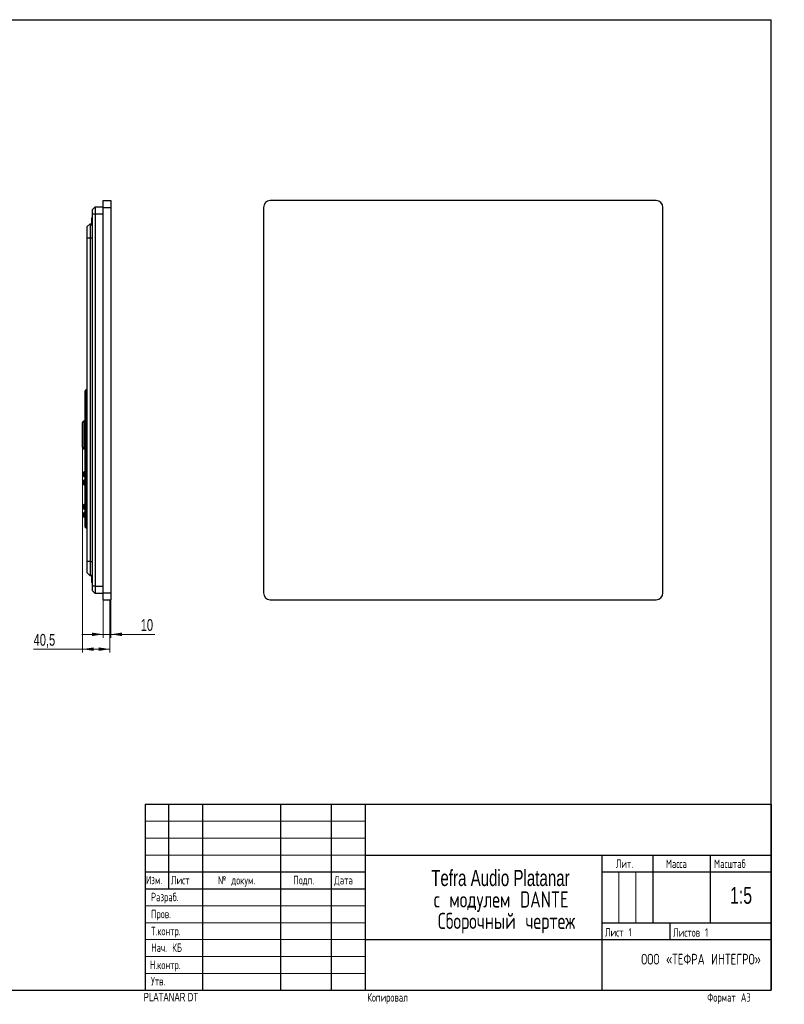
# Model space of a CAD drawing. Header units: millimetres. Extents: x 8 to 419, y 1 to 292.
# Tile 9 of 9: x 193 to 419, y 1 to 292. Entities that reach past the tile are written whole.
import ezdxf

# ---------------------------------------------------------------- set-up
doc = ezdxf.new("R2010")
doc.units = ezdxf.units.MM
doc.styles.add('SLDTEXTSTYLE0', font='TXT', dxfattribs={"width": 0.7, "bigfont": 'bigfont'})
doc.styles.add('SLDTEXTSTYLE1', font='TXT', dxfattribs={"width": 0.7})
doc.dimstyles.new('SLDDIMSTYLE0', dxfattribs={"dimtxt": 3.5, "dimasz": 3.302, "dimexe": 0, "dimexo": 0.0625, "dimgap": 0.875, "dimtad": 2, "dimlfac": 5, "dimrnd": 1e-09, "dimzin": 12, "dimdsep": 46, "dimtxsty": 'SLDTEXTSTYLE1', "dimsah": 1, "dimcen": 0.09, "dimadec": 0, "dimazin": 3, "dimtfac": 1, "dimtdec": 3, "dimtofl": 0, "dimtmove": 0, "dimatfit": 3, "dimfxl": 0, "dimfrac": 2, "dimtolj": 1, "dimtzin": 12, "dimarcsym": 0})
doc.dimstyles.new('SLDDIMSTYLE1', dxfattribs={"dimtxt": 3.5, "dimasz": 3.302, "dimexe": 0, "dimexo": 0.0625, "dimgap": 0.875, "dimtad": 2, "dimlfac": 5, "dimrnd": 1e-09, "dimzin": 12, "dimdsep": 46, "dimtxsty": 'SLDTEXTSTYLE1', "dimsah": 1, "dimcen": 0.09, "dimadec": 0, "dimazin": 3, "dimtfac": 1, "dimtdec": 3, "dimtmove": 0, "dimatfit": 0, "dimfxl": 0, "dimfrac": 2, "dimtolj": 1, "dimtzin": 12, "dimarcsym": 0})

# ---------------------------------------------------------------- blocks, each defined once
blk = doc.blocks.new('_D_4')
at = {"color": 7, "linetype": 'Continuous', "lineweight": 0}
for p, q in [((211.53, 165.56), (211.53, 104.88)), ((219.63, 120.51), (219.63, 104.88)), ((211.53, 105.88), (197.07, 105.88)), ((211.53, 105.88), (219.63, 105.88))]:
    blk.add_line(p, q, dxfattribs=at)
at = {"color": 7, "linetype": 'Continuous', "lineweight": 18}
for points in [[(211.53, 105.88), (214.83, 105.37), (214.83, 106.39)], [(219.63, 105.88), (216.33, 106.39), (216.33, 105.37)]]:
    blk.add_solid(points, dxfattribs=at)
at = {"color": 7, "linetype": 'Continuous', "lineweight": 18, "insert": (197.07, 110.39), "char_height": 3.5, "attachment_point": 1, "style": 'SLDTEXTSTYLE1'}
blk.add_mtext('40,5', dxfattribs=at)
blk = doc.blocks.new('_D_5')
at = {"color": 7, "linetype": 'Continuous', "lineweight": 0}
for p, q in [((217.63, 120.51), (217.63, 109.26)), ((219.85, 120.51), (219.85, 109.26)), ((217.63, 110.26), (211.28, 110.26)), ((217.63, 110.26), (219.85, 110.26)), ((219.85, 110.26), (232.91, 110.26))]:
    blk.add_line(p, q, dxfattribs=at)
at = {"color": 7, "linetype": 'Continuous', "lineweight": 18}
for points in [[(217.63, 110.26), (214.33, 110.77), (214.33, 109.75)], [(219.85, 110.26), (223.15, 109.75), (223.15, 110.77)]]:
    blk.add_solid(points, dxfattribs=at)
at = {"color": 7, "linetype": 'Continuous', "lineweight": 18, "insert": (228.71, 114.77), "char_height": 3.5, "attachment_point": 1, "style": 'SLDTEXTSTYLE1'}
blk.add_mtext('10', dxfattribs=at)

msp = doc.modelspace()

# ---------------------------------------------------------------- linework, layer by layer
at = {"color": 7, "linetype": 'Continuous', "lineweight": 25}
for p, q in [((20, 292), (415, 292)), ((415, 5), (415, 292)), ((215.2289, 236.7057), (214.4289, 235.9057)), ((214.4289, 234.5057), (214.4289, 235.9057)), ((215.2289, 236.7057), (215.2289, 234.5057)), ((215.2289, 236.7057), (217.6289, 236.7057)), ((217.6289, 238.5057), (219.8489, 238.5057)), ((217.6289, 236.5057), (217.6289, 238.5057)), ((217.6289, 236.5057), (219.8489, 236.5057)), ((217.6289, 122.5057), (217.6289, 236.5057)), ((219.8489, 238.5057), (219.8489, 236.5057)), ((219.8489, 236.5057), (219.8489, 122.5057)), ((264.9915, 236.5057), (264.9915, 122.5057)), ((380.9915, 238.5057), (266.9915, 238.5057)), ((382.9915, 122.5057), (382.9915, 236.5057)), ((214.4289, 233.5757), (214.3089, 233.4557)), ((214.3089, 231.237), (214.3089, 233.4557)), ((214.4289, 124.5057), (214.4289, 234.5057)), ((215.2289, 234.5057), (214.4289, 234.5057)), ((215.2289, 234.5057), (215.2289, 124.5057)), ((217.6289, 234.5057), (215.2289, 234.5057)), ((213.7289, 231.6057), (212.9289, 230.8057)), ((212.9289, 227.4057), (212.9289, 230.8057)), ((213.7289, 231.6057), (213.7289, 227.4057)), ((213.7289, 231.6057), (214.3089, 231.6057)), ((214.3089, 231.1557), (214.3089, 231.237)), ((214.3089, 231.1557), (214.4289, 231.0357)), ((212.9289, 131.8057), (212.9289, 227.4057)), ((213.7289, 227.4057), (212.9289, 227.4057)), ((213.7289, 227.4057), (213.7289, 131.8057)), ((214.4289, 227.4057), (213.7289, 227.4057)), ((212.2054, 181.5188), (212.2089, 181.5188)), ((212.2089, 181.0927), (212.2054, 181.0927)), ((212.2054, 180.7343), (212.2089, 180.7343)), ((212.2054, 180.7228), (212.2089, 180.7228)), ((212.2089, 181.8315), (212.2089, 181.0407)), ((212.2089, 181.0407), (212.2089, 179.9891)), ((212.3289, 182.0057), (212.3129, 182.0057)), ((212.3129, 181.2149), (212.3129, 182.0057)), ((212.3289, 181.2149), (212.3129, 181.2149)), ((212.3129, 180.0403), (212.3129, 181.2149)), ((212.6289, 182.6057), (212.3289, 182.3057)), ((212.3289, 178.6057), (212.3289, 182.3057)), ((212.6289, 182.6057), (212.6289, 178.6057)), ((212.6289, 182.6057), (212.9289, 182.6057)), ((212.2089, 180.307), (212.2054, 180.307)), ((212.2089, 180.2955), (212.2054, 180.2955)), ((212.3129, 179.8149), (212.3129, 180.0403)), ((212.3129, 179.8149), (212.3289, 179.8149)), ((212.3289, 145.6057), (212.3289, 178.6057)), ((212.6289, 178.6057), (212.3289, 178.6057)), ((212.6289, 178.6057), (212.6289, 145.6057)), ((212.9289, 178.6057), (212.6289, 178.6057)), ((211.5289, 165.5557), (211.5289, 172.8557)), ((212.3289, 173.2557), (211.9289, 173.2557)), ((211.9289, 173.2557), (211.9289, 165.1557)), ((211.9289, 165.1557), (212.3289, 165.1557)), ((212.2089, 162.4013), (212.2054, 162.4013)), ((212.2089, 162.3927), (212.2054, 162.3927)), ((212.2054, 162.3289), (212.2089, 162.3289)), ((212.2054, 162.3126), (212.2089, 162.3126)), ((212.2089, 161.8989), (212.2054, 161.8989)), ((212.2089, 161.8825), (212.2054, 161.8825)), ((212.2054, 161.8188), (212.2089, 161.8188)), ((212.2054, 161.8101), (212.2089, 161.8101)), ((212.2089, 162.6315), (212.2089, 161.5799)), ((212.3289, 162.8057), (212.3129, 162.8057)), ((212.3129, 161.6361), (212.3129, 162.8057)), ((212.3129, 161.4057), (212.3129, 161.6361)), ((212.3129, 161.4057), (212.3289, 161.4057)), ((211.8054, 157.7721), (211.8089, 157.7721)), ((211.8089, 157.4092), (211.8054, 157.4092)), ((211.8089, 158.1164), (211.8089, 157.0649)), ((212.3289, 158.2907), (211.9129, 158.2907)), ((211.9129, 157.219), (211.9129, 158.2907)), ((211.9129, 156.8907), (211.9129, 157.219)), ((211.8054, 155.3935), (211.8089, 155.3935)), ((211.8089, 154.9878), (211.8054, 154.9878)), ((211.8089, 155.7164), (211.8089, 154.6649)), ((211.9129, 156.8907), (212.3289, 156.8907)), ((212.3289, 155.8907), (211.9129, 155.8907)), ((211.9129, 154.7395), (211.9129, 155.8907)), ((211.9129, 154.4907), (211.9129, 154.7395)), ((211.9129, 154.4907), (212.3289, 154.4907)), ((211.8089, 148.5164), (211.8089, 147.4649)), ((212.3289, 148.6907), (211.9129, 148.6907)), ((211.9129, 147.4557), (211.9129, 148.6907)), ((211.8054, 148.2088), (211.8089, 148.2088)), ((211.8089, 147.7726), (211.8054, 147.7726)), ((211.8089, 145.8833), (211.8054, 145.8833)), ((211.8089, 145.8807), (211.8054, 145.8807)), ((211.8054, 145.814), (211.8089, 145.814)), ((211.8089, 146.1164), (211.8089, 145.0649)), ((211.9129, 147.2907), (211.9129, 147.4557)), ((211.9129, 147.2907), (212.3289, 147.2907)), ((212.3289, 146.2907), (211.9129, 146.2907)), ((211.9129, 144.9873), (211.9129, 146.2907)), ((212.3289, 141.9057), (212.3289, 145.6057)), ((212.3289, 145.6057), (212.6289, 145.6057)), ((212.6289, 145.6057), (212.6289, 141.6057)), ((212.6289, 145.6057), (212.9289, 145.6057)), ((211.8089, 145.4051), (211.8054, 145.4051)), ((211.8089, 145.3673), (211.8054, 145.3673)), ((211.8054, 145.3006), (211.8089, 145.3006)), ((211.8054, 145.298), (211.8089, 145.298)), ((211.9129, 144.8907), (211.9129, 144.9873)), ((211.9129, 144.8907), (212.3289, 144.8907)), ((212.2089, 144.0069), (212.2054, 144.0069)), ((212.2089, 143.964), (212.2054, 143.964)), ((212.2054, 143.917), (212.2089, 143.917)), ((212.2054, 143.9075), (212.2089, 143.9075)), ((212.2089, 143.4856), (212.2054, 143.4856)), ((212.2089, 143.4761), (212.2054, 143.4761)), ((212.2054, 143.3862), (212.2089, 143.3862)), ((212.2054, 143.1238), (212.2089, 143.1238)), ((212.2089, 142.6876), (212.2054, 142.6876)), ((212.2089, 144.2223), (212.2089, 143.1708)), ((212.2089, 143.1708), (212.2089, 142.3799)), ((212.3289, 144.3965), (212.3129, 144.3965)), ((212.3129, 143.2062), (212.3129, 144.3965)), ((212.3129, 142.9965), (212.3129, 143.2062)), ((212.3129, 142.9965), (212.3289, 142.9965)), ((212.3129, 142.3708), (212.3129, 142.9965)), ((212.3129, 142.2057), (212.3129, 142.3708)), ((212.3129, 142.2057), (212.3289, 142.2057)), ((212.3289, 141.9057), (212.6289, 141.6057)), ((212.9289, 141.6057), (212.6289, 141.6057)), ((212.9289, 128.4057), (212.9289, 131.8057)), ((213.7289, 131.8057), (212.9289, 131.8057)), ((213.7289, 131.8057), (213.7289, 127.6057)), ((213.7289, 131.8057), (214.4289, 131.8057)), ((213.7289, 127.6057), (212.9289, 128.4057)), ((214.3089, 127.6057), (213.7289, 127.6057)), ((214.4289, 127.9757), (214.3089, 127.8557)), ((214.3089, 125.6021), (214.3089, 127.8557)), ((214.3089, 125.5557), (214.3089, 125.6021)), ((214.3089, 125.5557), (214.4289, 125.4357)), ((214.4289, 123.1057), (214.4289, 124.5057)), ((215.2289, 124.5057), (214.4289, 124.5057)), ((215.2289, 122.3057), (214.4289, 123.1057)), ((215.2289, 124.5057), (215.2289, 122.3057)), ((215.2289, 124.5057), (217.6289, 124.5057)), ((217.6289, 122.3057), (215.2289, 122.3057)), ((217.6289, 120.5057), (217.6289, 122.5057)), ((217.6289, 122.5057), (219.8489, 122.5057)), ((219.8489, 122.5057), (219.8489, 120.5057)), ((217.6289, 120.5057), (219.8489, 120.5057)), ((266.9915, 120.5057), (380.9915, 120.5057)), ((230, 60), (415, 60)), ((230, 60), (230, 5)), ((237, 35), (237, 60)), ((247, 60), (247, 5)), ((270, 60), (270, 5)), ((285, 60), (285, 5)), ((295, 60), (295, 5)), ((415, 60), (415, 5)), ((295, 45), (415, 45)), ((365, 5), (365, 45)), ((380, 45), (380, 25)), ((397, 45), (397, 25)), ((230, 40), (295, 40)), ((365, 40), (415, 40)), ((230, 35), (295, 35)), ((365, 25), (415, 25)), ((385, 25), (385, 20)), ((295, 20), (415, 20)), ((20, 5), (415, 5)), ((230, 5), (415, 5))]:
    msp.add_line(p, q, dxfattribs=at)
at = {"color": 7, "linetype": 'Continuous', "lineweight": 18}
for p, q in [((230, 55), (295, 55)), ((230, 50), (295, 50)), ((230, 45), (295, 45)), ((370, 40), (370, 25)), ((375, 40), (375, 25)), ((230, 30), (295, 30)), ((230, 25), (295, 25)), ((230, 20), (295, 20)), ((230, 15), (295, 15)), ((230, 10), (295, 10))]:
    msp.add_line(p, q, dxfattribs=at)
at = {"color": 7, "linetype": 'Continuous', "lineweight": 25}
for centre, radius, start, end in [((266.9915, 236.5057), 2, 90, 180), ((380.9915, 236.5057), 2, 0, 90), ((213.2875, 181.3057), 1.2, 144.314665, 154.01379), ((213.2875, 180.5149), 1.2, 144.314665, 154.01379), ((213.2875, 180.5149), 1.2, 205.98621, 215.685335), ((211.9289, 172.8557), 0.4, 90, 180), ((211.9289, 165.5557), 0.4, 180, 270), ((213.2875, 162.1057), 1.2, 144.314665, 154.01379), ((213.2875, 162.1057), 1.2, 205.98621, 215.685335), ((212.8875, 157.5907), 1.2, 144.314665, 154.01379), ((212.8875, 157.5907), 1.2, 205.98621, 215.685335), ((212.8875, 155.1907), 1.2, 144.314665, 154.01379), ((212.8875, 155.1907), 1.2, 205.98621, 215.685335), ((212.8875, 147.9907), 1.2, 144.314665, 154.01379), ((212.8875, 147.9907), 1.2, 205.98621, 215.685335), ((212.8875, 145.5907), 1.2, 144.314665, 154.01379), ((212.8875, 145.5907), 1.2, 205.98621, 215.685335), ((213.2875, 143.6965), 1.2, 144.314665, 154.01379), ((213.2875, 143.6965), 1.2, 205.98621, 215.685335), ((213.2875, 142.9057), 1.2, 205.98621, 215.685335), ((266.9915, 122.5057), 2, 180, 270), ((380.9915, 122.5057), 2, 270, 0)]:
    msp.add_arc(centre, radius, start, end, dxfattribs=at)

# ---------------------------------------------------------------- texts
at = {"color": 7, "linetype": 'Continuous', "lineweight": 0}
for s, insert, char_height, attachment_point, style in [('Лит.', (369.0746, 43.7), 2.5, 1, 'SLDTEXTSTYLE0'), ('Масса', (383.8682, 43.6722), 2.5, 1, 'SLDTEXTSTYLE0'), ('Масштаб', (398.1014, 43.6773), 2.5, 1, 'SLDTEXTSTYLE0'), ('Tefra Audio Platanar', (334.9826, 40.5989), 4.7625, 2, 'SLDTEXTSTYLE1'), ('Изм.', (230.2295, 38.8735), 2.5, 1, 'SLDTEXTSTYLE0'), ('Лист', (237.639, 38.8341), 2.5, 1, 'SLDTEXTSTYLE0'), ('№ докум.', (251.5112, 38.8134), 2.5, 1, 'SLDTEXTSTYLE0'), ('Подп.', (273.8, 38.8415), 2.5, 1, 'SLDTEXTSTYLE0'), ('Дата', (285.8758, 38.8206), 2.5, 1, 'SLDTEXTSTYLE0'), ('1:5', (406.0745, 35.5815), 5, 2, 'SLDTEXTSTYLE1'), ('Разраб.', (231.7356, 33.8405), 2.5, 1, 'SLDTEXTSTYLE0'), ('с модулем DANTE', (335.1959, 34.2489), 4.7625, 2, 'SLDTEXTSTYLE0'), ('Пров.', (231.7643, 28.8176), 2.5, 1, 'SLDTEXTSTYLE0'), ('Сборочный чертеж', (336.7685, 27.8989), 4.7625, 2, 'SLDTEXTSTYLE0'), ('Т.контр.', (231.7725, 23.7757), 2.5, 1, 'SLDTEXTSTYLE0'), ('Лист 1', (365.8602, 23.4099), 2.5, 1, 'SLDTEXTSTYLE0'), ('Листов 1', (386.004, 23.3618), 2.5, 1, 'SLDTEXTSTYLE0'), ('Нач. КБ', (231.788, 18.8711), 2.5, 1, 'SLDTEXTSTYLE0'), ('ООО «ТЕФРА ИНТЕГРО»', (394.2478, 15.797), 3.175, 2, 'SLDTEXTSTYLE0'), ('Н.контр.', (231.4265, 13.7546), 2.5, 1, 'SLDTEXTSTYLE0'), ('Утв.', (231.7695, 8.949), 2.5, 1, 'SLDTEXTSTYLE0'), ('PLATANAR DT', (229.566, 4.246), 2.5, 1, 'SLDTEXTSTYLE1'), ('Копировал', (295.6171, 4.1484), 2.5, 1, 'SLDTEXTSTYLE0'), ('Формат А3', (396.1047, 4.1484), 2.5, 1, 'SLDTEXTSTYLE0')]:
    msp.add_mtext(s, dxfattribs=dict(at, insert=insert, char_height=char_height, attachment_point=attachment_point, style=style))

# ---------------------------------------------------------------- dimensions: what is measured, and where the dimension line sits
at = {"color": 7, "linetype": 'Continuous', "lineweight": 18}
dim = msp.add_linear_dim(base=(219.6289, 105.8829), p1=(211.5289, 165.5557), p2=(219.6289, 120.5057), dimstyle='SLDDIMSTYLE0', dxfattribs=at)
dim.commit()
dim.dimension.update_dxf_attribs({"geometry": '_D_4', "text_midpoint": (201.5289, 105.8829), "dimtype": 160})
dim = msp.add_linear_dim(base=(219.8489, 110.2573), p1=(217.6289, 120.5057), p2=(219.8489, 120.5057), text='10', dimstyle='SLDDIMSTYLE1', dxfattribs=at)
dim.commit()
dim.dimension.update_dxf_attribs({"geometry": '_D_5', "text_midpoint": (230.8132, 110.2573), "dimtype": 160})

doc.saveas('drawing.dxf')
